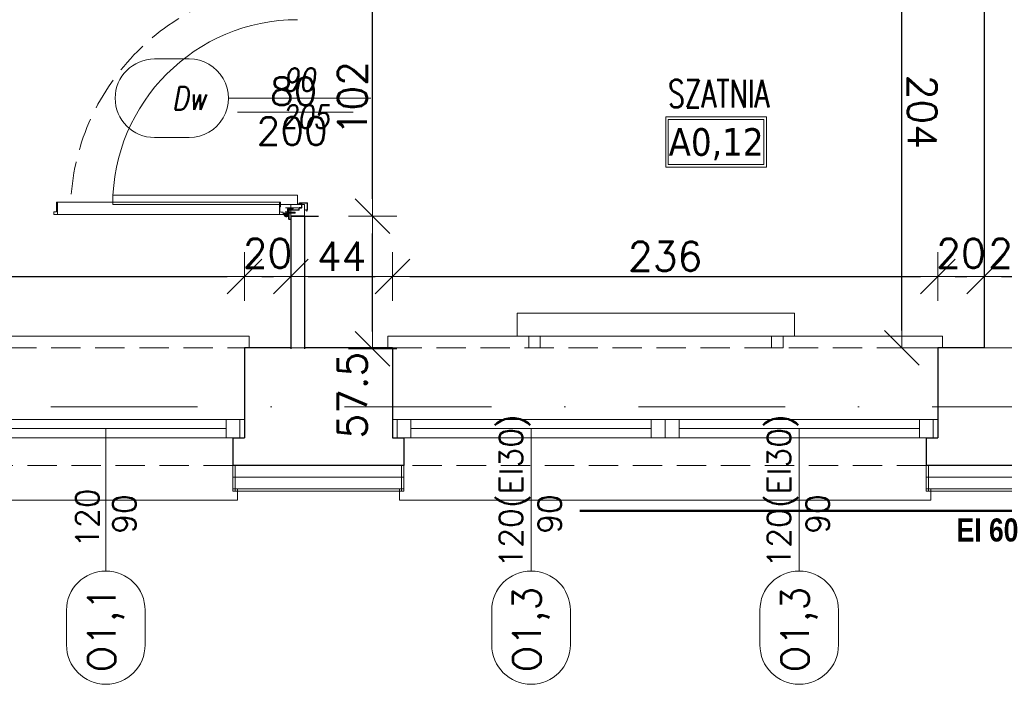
# Model space of a CAD drawing. Header units: millimetres. Extents: x 23192 to 177760, y -399809 to -79279.
# Tile 88 of 256: x 49388 to 49814, y -195729 to -195433. Entities that reach past the tile are written whole.
import ezdxf
from ezdxf.enums import TextEntityAlignment as Align

# ---------------------------------------------------------------- set-up
doc = ezdxf.new("R2010")
doc.units = ezdxf.units.MM
for name, pattern in [('2_3', [1, 0.5, -0.5]), ('CENTER', [0.6, 0.375, -0.075, 0.075, -0.075]), ('DASHDOT', [25.4, 12.7, -6.35, 0, -6.35]), ('HIDDEN', [9.525, 6.35, -3.175]), ('Hidden Line', [391.222223, 282.222223, -109])]:
    doc.linetypes.add(name, pattern=pattern)
doc.layers.get('0').update_dxf_attribs({"lineweight": 0})
for name, color, linetype, lineweight in [('! WYPOSAŻENIE', 252, 'Continuous', 5), ('!! 0_ Istn-okna', 6, 'Continuous', 13), ('!! 0_ Istn-sciany', 3, 'Continuous', 30), ('!! 0_ Istn-widok', 1, 'Continuous', 15), ('!! 0_Istn-cienka', 4, 'Continuous', 9), ('!! 0_Opis_okna', 8, 'Continuous', 15), ('!! 0_Opis_pom', 9, 'Continuous', 13), ('!! 1  WYDZIELENIE PPOŻ', 252, 'Continuous', 0), ('!! 1_ tynk zewn  - nowy', 21, 'Continuous', 20), ('!! 2_ remont Ocieplenie', 4, 'ZIGZAG', 5), ('!! 2_Drzwi - nowe remont', 33, 'Continuous', 9), ('!! 2_drzwi opis', 151, 'Continuous', 9), ('!! wymiary osi', 250, 'Continuous', 9), ('0-osie-liniA', 14, 'DASHDOT', 5)]:
    doc.layers.add(name, color=color, linetype=linetype, lineweight=lineweight)
doc.layers.add('!! 0_Istn-grzejniki', color=7, linetype='Continuous', lineweight=0, plot=False)
doc.layers.add('!! 2_WYBURZENIA DO REMONTU', color=7, linetype='Continuous', lineweight=0, true_color=0x4d4d4d, plot=False)
doc.styles.add('50', font='ROMANS.shx', dxfattribs={"width": 0.8, "height": 10})
doc.styles.add('ARCHETYP', font='romans.shx', dxfattribs={"height": 15})
doc.styles.add('ARIAL', font='tahoma.ttf')
doc.styles.add('STYLE7', font='ARIALNB.TTF')
doc.styles.add('TXT', font='simplex.shx')
doc.linetypes.add('ZIGZAG', pattern='A,0.00254,-5.08,[131,ltypeshp.shx,S=5.08,R=0,X=-5.08,Y=0],-10.16,[131,ltypeshp.shx,S=5.08,R=180,X=5.08,Y=0],-5.08', length=20.32254)
doc.dimstyles.new('DIM50', dxfattribs={"dimscale": 5, "dimtxt": 2.5, "dimasz": 1.5, "dimexe": 0, "dimexo": 0, "dimgap": 0.5, "dimtad": 1, "dimdec": 4, "dimrnd": 0.5, "dimdsep": 46, "dimtxsty": 'TXT', "dimblk1": 'TICK1', "dimblk2": 'TICK1', "dimsah": 1, "dimcen": 0, "dimse1": 1, "dimse2": 1, "dimclrd": 1, "dimclre": 7, "dimclrt": 9, "dimadec": 0, "dimazin": 0, "dimtfac": 1, "dimtdec": 4, "dimtmove": 2, "dimatfit": 3, "dimldrblk": 'TICK1', "dimfxl": 1, "dimtolj": 1, "dimarcsym": 0})

# ---------------------------------------------------------------- blocks, each defined once
blk = doc.blocks.new('BLOK OSI')
at = {"layer": '0-osie-liniA', "ltscale": 5}
blk.add_lwpolyline([(48639.33021, -195663.0883), (55424.2848, -195663.0883)], dxfattribs=at)
blk = doc.blocks.new('zaw-dr-90-p')
at = {"color": 2, "linetype": 'CENTER', "ltscale": 0.2}
for p, q in [((12, 0), (-12, 0)), ((0, 12), (0, -12)), ((24.5, 24), (31, 24)), ((24.5, 19), (31, 19))]:
    blk.add_line(p, q, dxfattribs=at)
at = {"ltscale": 0.2}
for p, q in [((10, 12), (6.5, 12)), ((10, 0), (10, 6.5))]:
    blk.add_line(p, q, dxfattribs=at)
blk.add_lwpolyline([(0, 6.5), (23.5, 6.5, 0.414214), (28, 11), (28, 31), (24.5, 31), (24.5, 11, -0.414214), (23.5, 10), (0, 10, 4.561698), (7.6, 6.5), (4.9, 4.2)], format="xyb", dxfattribs=at)
blk.add_lwpolyline([(-0.2, -0.2), (-2.5, -0.2), (-2.5, 0.2), (-0.2, 0.2), (-0.2, 2.5), (0.2, 2.5), (0.2, 0.2), (2.8, 0.2), (2.8, -0.2), (0.2, -0.2), (0.2, -2.8), (-0.2, -2.8)], close=True)
blk.add_lwpolyline([(10, 10), (10, 39), (6.5, 39), (6.5, 10)], dxfattribs=at)
blk.add_circle((0, 0), 6.5, dxfattribs=at)
blk = doc.blocks.new('drzwi 90- sc 12')
for p, q in [((-13616.12, 20410.26), (-13616.12, 20411.46)), ((-13616.12, 20411.46), (-13615.02, 20411.46)), ((-13614.92, 20411.36), (-13614.92, 20313.77)), ((-13620.32, 20410.16), (-13620.32, 20313.77)), ((-13614.92, 20409.86), (-13620.32, 20409.86)), ((-13616.12, 20410.26), (-13620.22, 20410.26)), ((-13616.12, 20410.26), (-13620, 20410.26)), ((-13618.17, 20410.26), (-13616.22, 20410.26)), ((-13618.17, 20410.26), (-13616.22, 20410.26)), ((-13620.32, 20313.47), (-13620.32, 20317.97)), ((-13614.92, 20312.27), (-13614.92, 20317.97)), ((-13614.92, 20313.77), (-13620.32, 20313.77)), ((-13618.22, 20313.37), (-13620.22, 20313.37)), ((-13618.22, 20313.67), (-13618.22, 20313.37)), ((-13618.22, 20313.67), (-13616.42, 20313.67)), ((-13615.92, 20313.17), (-13615.92, 20312.17)), ((-13715.57, 20308.32), (-13715.57, 20308.56)), ((-13715.57, 20307.69), (-13715.57, 20308.56)), ((-13715.57, 20307.82), (-13715.57, 20308.56)), ((-13617.77, 20311.12), (-13617.77, 20305.72)), ((-13617.77, 20311.12), (-13617.77, 20305.72)), ((-13616.17, 20309.92), (-13617.37, 20309.92)), ((-13616.17, 20309.92), (-13616.17, 20311.02)), ((-13615.92, 20312.17), (-13615.02, 20312.17)), ((-13715.57, 20307.72), (-13715.37, 20307.72)), ((-13715.77, 20301.96), (-13716.27, 20301.96)), ((-13616.77, 20301.96), (-13616.27, 20301.96))]:
    blk.add_line(p, q)
for points in [[(-13665.27, 20284.96), (-13665.27, 20325.83)], [(-13615.57, 20309.64), (-13615.32, 20309.64), (-13615.32, 20309.82), (-13616.32, 20309.82), (-13616.32, 20309.64), (-13615.92, 20309.64)]]:
    blk.add_lwpolyline(points)
at = {"lineweight": 30}
for points in [[(-13716.27, 20308.92), (-13721.27, 20308.92)], [(-13716.27, 20308.92), (-13716.27, 20296.92)], [(-13614.27, 20308.92), (-13609.27, 20308.92)], [(-13614.27, 20308.92), (-13614.27, 20296.92)]]:
    blk.add_lwpolyline(points, dxfattribs=at)
at = {"ltscale": 0.2}
for points in [[(-13715.57, 20307.51), (-13715.57, 20309.48, 0.414214), (-13715.91, 20309.82), (-13719.43, 20309.82, 0.414214), (-13719.77, 20309.48), (-13719.77, 20308.92), (-13719.59, 20308.92), (-13719.59, 20309.48, -0.414214), (-13719.43, 20309.64), (-13716.97, 20309.64)], [(-13716.97, 20309.64), (-13715.91, 20309.64, -0.414214), (-13715.75, 20309.48), (-13715.75, 20307.51)], [(-13615.92, 20309.64), (-13616.63, 20309.64, 0.414214), (-13616.79, 20309.48), (-13616.79, 20305.58, -0.414214), (-13617.13, 20305.24), (-13617.58, 20305.24, 0.414214), (-13617.74, 20305.08), (-13617.74, 20304.48, -0.414214), (-13618.08, 20304.14), (-13619.26, 20304.14, -0.414214), (-13619.6, 20304.48), (-13619.6, 20305.15, 1), (-13619.79, 20305.15), (-13619.79, 20301.96, 0.414214), (-13619.63, 20301.8), (-13617.11, 20301.8, 0.414214), (-13616.95, 20301.96), (-13616.95, 20302.52), (-13616.77, 20302.52), (-13616.77, 20301.96, -0.414214), (-13617.11, 20301.62), (-13619.63, 20301.62, -0.414214), (-13619.97, 20301.96), (-13619.97, 20305.15, -1), (-13619.42, 20305.15), (-13619.42, 20304.48, 0.414214), (-13619.26, 20304.32), (-13618.08, 20304.32, 0.414214), (-13617.92, 20304.48), (-13617.92, 20305.08, -0.414214), (-13617.58, 20305.42), (-13617.13, 20305.42, 0.414214), (-13616.97, 20305.58), (-13616.97, 20309.48, -0.414214), (-13616.63, 20309.82), (-13613.11, 20309.82, -0.414214), (-13612.77, 20309.48), (-13612.77, 20308.92), (-13612.95, 20308.92), (-13612.95, 20309.48, 0.414214), (-13613.11, 20309.64), (-13615.57, 20309.64)], [(-13715.75, 20307.76), (-13715.75, 20305.58, 0.414214), (-13715.41, 20305.24), (-13714.96, 20305.24, -0.414214), (-13714.8, 20305.08), (-13714.8, 20304.48, 0.414214), (-13714.46, 20304.14), (-13713.28, 20304.14, 0.414214), (-13712.94, 20304.48), (-13712.94, 20305.15, -1), (-13712.75, 20305.15), (-13712.75, 20301.96, -0.414214), (-13712.91, 20301.8), (-13715.43, 20301.8, -0.414214), (-13715.59, 20301.96), (-13715.59, 20302.52), (-13715.77, 20302.52), (-13715.77, 20301.96, 0.414214), (-13715.43, 20301.62), (-13712.91, 20301.62, 0.414214), (-13712.57, 20301.96), (-13712.57, 20305.15, 1), (-13713.12, 20305.15), (-13713.12, 20304.48, -0.414214), (-13713.28, 20304.32), (-13714.46, 20304.32, -0.414214), (-13714.62, 20304.48), (-13714.62, 20305.08, 0.414214), (-13714.96, 20305.42), (-13715.41, 20305.42, -0.414214), (-13715.57, 20305.58), (-13715.57, 20307.64)]]:
    blk.add_lwpolyline(points, format="xyb", dxfattribs=at)
blk.add_lwpolyline([(-13616.79, 20308.82), (-13616.97, 20308.82), (-13616.97, 20307.42), (-13616.79, 20307.42)], close=True)
for centre, radius, start, end in [((-13615.02, 20411.36), 0.1, 0, 90), ((-13620.22, 20410.16), 0.1, 90, 180), ((-13620.22, 20313.47), 0.1, 180, 270), ((-13616.42, 20313.17), 0.5, 0, 90), ((-13616.27, 20311.02), 0.1, 0, 90), ((-13615.02, 20312.27), 0.1, 270, 0)]:
    blk.add_arc(centre, radius, start, end)
at = {"linetype": 'Hidden Line', "lineweight": 9, "ltscale": 0.05}
blk.add_arc((-13615.5, 20305.14), 99.12, 94.8005, 177.6944, dxfattribs=at)
at = {"xscale": 0.09999999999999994, "yscale": 0.09999999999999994, "zscale": 0.09999999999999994, "rotation": 180.0000000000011}
blk.add_blockref('zaw-dr-90-p', (-13614.92, 20310.92), dxfattribs=at)
blk = doc.blocks.new('1_ok-opis')
blk.add_line((0, 111.61), (0, 50))
for points in [[(-17, 128.61), (-17, 143.61)], [(17, 128.61), (17, 143.61)]]:
    blk.add_lwpolyline(points)
for centre, start, end in [((0, 143.61), 0, 180), ((0, 128.61), 180, 0)]:
    blk.add_arc(centre, 17, start, end)
at = {"style": 'ARCHETYP'}
for tag, height, rotation, p in [('NR', 12, 90, (0, 136.9)), ('NR', 12, 270, (0, 136.9)), ('SZEROKOŚĆ', 10, 90, (-8, 78.29)), ('WYSOKOŚĆ', 10, 270, (-8, 78.29)), ('SZEROKOŚĆ', 10, 270, (8, 78.29)), ('WYSOKOŚĆ', 10, 90, (8, 78.29))]:
    blk.add_attdef(tag, text='', height=height, rotation=rotation, dxfattribs=at).set_placement(p, align=Align.MIDDLE)
blk = doc.blocks.new('TICK1')
at = {"color": 0}
for p, q in [((0, -1.4), (0, 1.4)), ((0, 0), (-1, 0))]:
    blk.add_line(p, q, dxfattribs=at)
at = {"color": 2}
blk.add_line((-1, -1), (1, 1), dxfattribs=at)
blk = doc.blocks.new('*D2289')
at = {"layer": '!! wymiary osi', "color": 1, "lineweight": -2, "transparency": 16777216}
blk.add_line((50097.21, -194587.79), (49231.21, -194587.79), dxfattribs=at)
at = {"layer": 'DEFPOINTS', "color": 0, "transparency": 16777216}
for p in [(49223.71, -194587.79), (50104.71, -194639.09), (49223.71, -195576.34)]:
    blk.add_point(p, dxfattribs=at)
at = {"layer": '!! wymiary osi', "color": 1, "lineweight": -2, "transparency": 16777216, "xscale": 7.5, "yscale": 7.5, "zscale": 7.5, "rotation": 180}
blk.add_blockref('TICK1', (49223.71, -194587.79), dxfattribs=at)
at = {"layer": '!! wymiary osi', "color": 1, "lineweight": -2, "transparency": 16777216, "xscale": 7.5, "yscale": 7.5, "zscale": 7.5}
blk.add_blockref('TICK1', (50104.71, -194587.79), dxfattribs=at)
at = {"layer": '!! wymiary osi', "color": 9, "transparency": 16777216, "insert": (49664.21, -194579.04), "char_height": 12.5, "attachment_point": 5, "style": 'TXT'}
blk.add_mtext('\\A1;881', dxfattribs=at)
blk = doc.blocks.new('*D2307')
at = {"layer": '!! wymiary osi', "color": 1, "lineweight": -2, "transparency": 16777216}
blk.add_line((48888.21, -195854.74), (51948.21, -195854.74), dxfattribs=at)
at = {"layer": 'DEFPOINTS', "color": 0, "transparency": 16777216}
for p in [(48880.71, -195636.59), (51955.71, -195636.59), (51955.71, -195854.74)]:
    blk.add_point(p, dxfattribs=at)
at = {"layer": '!! wymiary osi', "color": 1, "lineweight": -2, "transparency": 16777216, "xscale": 7.5, "yscale": 7.5, "zscale": 7.5, "rotation": 180}
blk.add_blockref('TICK1', (48880.71, -195854.74), dxfattribs=at)
at = {"layer": '!! wymiary osi', "color": 1, "lineweight": -2, "transparency": 16777216, "xscale": 7.5, "yscale": 7.5, "zscale": 7.5}
blk.add_blockref('TICK1', (51955.71, -195854.74), dxfattribs=at)
at = {"layer": '!! wymiary osi', "color": 9, "transparency": 16777216, "insert": (50418.21, -195845.99), "char_height": 12.5, "attachment_point": 5, "style": 'TXT'}
blk.add_mtext('\\A1;3075', dxfattribs=at)
blk = doc.blocks.new('*D2315')
at = {"layer": '!! wymiary osi', "color": 1, "lineweight": -2, "transparency": 16777216}
blk.add_line((49237.21, -195825.86), (49498.21, -195825.86), dxfattribs=at)
at = {"layer": 'DEFPOINTS', "color": 0, "transparency": 16777216}
for p in [(49229.71, -195574.59), (49505.71, -195575.09), (49505.71, -195825.86)]:
    blk.add_point(p, dxfattribs=at)
at = {"layer": '!! wymiary osi', "color": 1, "lineweight": -2, "transparency": 16777216, "xscale": 7.5, "yscale": 7.5, "zscale": 7.5, "rotation": 180}
blk.add_blockref('TICK1', (49229.71, -195825.86), dxfattribs=at)
at = {"layer": '!! wymiary osi', "color": 1, "lineweight": -2, "transparency": 16777216, "xscale": 7.5, "yscale": 7.5, "zscale": 7.5}
blk.add_blockref('TICK1', (49505.71, -195825.86), dxfattribs=at)
at = {"layer": '!! wymiary osi', "color": 9, "transparency": 16777216, "insert": (49367.71, -195817.11), "char_height": 12.5, "attachment_point": 5, "style": 'TXT'}
blk.add_mtext('\\A1;276', dxfattribs=at)
blk = doc.blocks.new('*D2316')
at = {"layer": '!! wymiary osi', "color": 1, "lineweight": -2, "transparency": 16777216}
for p, q in [((49498.21, -195825.86), (49490.71, -195825.86)), ((49505.71, -195825.86), (49511.71, -195825.86)), ((49519.21, -195825.86), (49526.71, -195825.86))]:
    blk.add_line(p, q, dxfattribs=at)
at = {"layer": 'DEFPOINTS', "color": 0, "transparency": 16777216}
for p in [(49505.71, -195575.09), (49511.71, -195575.09), (49511.71, -195825.86)]:
    blk.add_point(p, dxfattribs=at)
at = {"layer": '!! wymiary osi', "color": 1, "lineweight": -2, "transparency": 16777216, "xscale": 7.5, "yscale": 7.5, "zscale": 7.5}
blk.add_blockref('TICK1', (49505.71, -195825.86), dxfattribs=at)
at = {"layer": '!! wymiary osi', "color": 1, "lineweight": -2, "transparency": 16777216, "xscale": 7.5, "yscale": 7.5, "zscale": 7.5, "rotation": 180}
blk.add_blockref('TICK1', (49511.71, -195825.86), dxfattribs=at)
at = {"layer": '!! wymiary osi', "color": 9, "transparency": 16777216, "insert": (49508.71, -195848.36), "char_height": 12.5, "attachment_point": 5, "style": 'TXT'}
blk.add_mtext('\\A1;6', dxfattribs=at)
blk = doc.blocks.new('*D2317')
at = {"layer": '!! wymiary osi', "color": 1, "lineweight": -2, "transparency": 16777216}
blk.add_line((49519.21, -195825.86), (49798.21, -195825.86), dxfattribs=at)
at = {"layer": 'DEFPOINTS', "color": 0, "transparency": 16777216}
for p in [(49511.71, -195575.09), (49805.71, -195574.59), (49805.71, -195825.86)]:
    blk.add_point(p, dxfattribs=at)
at = {"layer": '!! wymiary osi', "color": 1, "lineweight": -2, "transparency": 16777216, "xscale": 7.5, "yscale": 7.5, "zscale": 7.5, "rotation": 180}
blk.add_blockref('TICK1', (49511.71, -195825.86), dxfattribs=at)
at = {"layer": '!! wymiary osi', "color": 1, "lineweight": -2, "transparency": 16777216, "xscale": 7.5, "yscale": 7.5, "zscale": 7.5}
blk.add_blockref('TICK1', (49805.71, -195825.86), dxfattribs=at)
at = {"layer": '!! wymiary osi', "color": 9, "transparency": 16777216, "insert": (49658.71, -195817.11), "char_height": 12.5, "attachment_point": 5, "style": 'TXT'}
blk.add_mtext('\\A1;294', dxfattribs=at)
blk = doc.blocks.new('*D2318')
at = {"layer": '!! wymiary osi', "color": 1, "lineweight": -2, "transparency": 16777216}
blk.add_line((49813.21, -195825.86), (49823.21, -195825.86), dxfattribs=at)
at = {"layer": 'DEFPOINTS', "color": 0, "transparency": 16777216}
for p in [(49805.71, -195574.59), (49830.71, -195574.59), (49830.71, -195825.86)]:
    blk.add_point(p, dxfattribs=at)
at = {"layer": '!! wymiary osi', "color": 1, "lineweight": -2, "transparency": 16777216, "xscale": 7.5, "yscale": 7.5, "zscale": 7.5, "rotation": 180}
blk.add_blockref('TICK1', (49805.71, -195825.86), dxfattribs=at)
at = {"layer": '!! wymiary osi', "color": 1, "lineweight": -2, "transparency": 16777216, "xscale": 7.5, "yscale": 7.5, "zscale": 7.5}
blk.add_blockref('TICK1', (49830.71, -195825.86), dxfattribs=at)
at = {"layer": '!! wymiary osi', "color": 9, "transparency": 16777216, "insert": (49818.21, -195848.36), "char_height": 12.5, "attachment_point": 5, "style": 'TXT'}
blk.add_mtext('\\A1;25', dxfattribs=at)
blk = doc.blocks.new('*D2329')
at = {"layer": '!! wymiary osi', "color": 1, "lineweight": -2, "transparency": 16777216}
blk.add_line((49541.15, -195567.59), (49541.15, -195525.09), dxfattribs=at)
at = {"layer": 'DEFPOINTS', "color": 0, "transparency": 16777216}
for p in [(49511.71, -195517.59), (49541.15, -195517.59), (49511.71, -195575.09)]:
    blk.add_point(p, dxfattribs=at)
at = {"layer": '!! wymiary osi', "color": 1, "lineweight": -2, "transparency": 16777216, "xscale": 7.5, "yscale": 7.5, "zscale": 7.5}
for p, rotation in [((49541.15, -195517.59), 90), ((49541.15, -195575.09), 270)]:
    blk.add_blockref('TICK1', p, dxfattribs=dict(at, rotation=rotation))
at = {"layer": '!! wymiary osi', "color": 9, "transparency": 16777216, "insert": (49532.4, -195595.09), "char_height": 12.5, "attachment_point": 5, "rotation": 90, "style": 'TXT'}
blk.add_mtext('\\A1;57.5', dxfattribs=at)
blk = doc.blocks.new('*D2330')
at = {"layer": '!! wymiary osi', "color": 1, "lineweight": -2, "transparency": 16777216}
blk.add_line((49541.15, -195510.09), (49541.15, -195423.09), dxfattribs=at)
at = {"layer": 'DEFPOINTS', "color": 0, "transparency": 16777216}
for p in [(49511.71, -195415.59), (49541.15, -195415.59), (49511.71, -195517.59)]:
    blk.add_point(p, dxfattribs=at)
at = {"layer": '!! wymiary osi', "color": 1, "lineweight": -2, "transparency": 16777216, "xscale": 7.5, "yscale": 7.5, "zscale": 7.5}
for p, rotation in [((49541.15, -195415.59), 90), ((49541.15, -195517.59), 270)]:
    blk.add_blockref('TICK1', p, dxfattribs=dict(at, rotation=rotation))
at = {"layer": '!! wymiary osi', "color": 9, "transparency": 16777216, "insert": (49532.4, -195466.59), "char_height": 12.5, "attachment_point": 5, "rotation": 90, "style": 'TXT'}
blk.add_mtext('\\A1;102', dxfattribs=at)
blk = doc.blocks.new('*D2350')
at = {"layer": '!! wymiary osi', "color": 1, "lineweight": -2, "transparency": 16777216}
blk.add_line((49257.21, -195543.73), (49478.21, -195543.73), dxfattribs=at)
at = {"layer": 'DEFPOINTS', "color": 0, "transparency": 16777216}
for p in [(49485.71, -195543.73), (49249.71, -195604.59), (49485.71, -195604.59)]:
    blk.add_point(p, dxfattribs=at)
at = {"layer": '!! wymiary osi', "color": 1, "lineweight": -2, "transparency": 16777216, "xscale": 7.5, "yscale": 7.5, "zscale": 7.5, "rotation": 180}
blk.add_blockref('TICK1', (49249.71, -195543.73), dxfattribs=at)
at = {"layer": '!! wymiary osi', "color": 1, "lineweight": -2, "transparency": 16777216, "xscale": 7.5, "yscale": 7.5, "zscale": 7.5}
blk.add_blockref('TICK1', (49485.71, -195543.73), dxfattribs=at)
at = {"layer": '!! wymiary osi', "color": 9, "transparency": 16777216, "insert": (49367.71, -195534.98), "char_height": 12.5, "attachment_point": 5, "style": 'TXT'}
blk.add_mtext('\\A1;236', dxfattribs=at)
blk = doc.blocks.new('*D2351')
at = {"layer": '!! wymiary osi', "color": 1, "lineweight": -2, "transparency": 16777216}
blk.add_line((49493.21, -195543.73), (49498.21, -195543.73), dxfattribs=at)
at = {"layer": 'DEFPOINTS', "color": 0, "transparency": 16777216}
for p in [(49505.71, -195543.73), (49485.71, -195604.59), (49505.71, -195604.59)]:
    blk.add_point(p, dxfattribs=at)
at = {"layer": '!! wymiary osi', "color": 1, "lineweight": -2, "transparency": 16777216, "xscale": 7.5, "yscale": 7.5, "zscale": 7.5, "rotation": 180}
blk.add_blockref('TICK1', (49485.71, -195543.73), dxfattribs=at)
at = {"layer": '!! wymiary osi', "color": 1, "lineweight": -2, "transparency": 16777216, "xscale": 7.5, "yscale": 7.5, "zscale": 7.5}
blk.add_blockref('TICK1', (49505.71, -195543.73), dxfattribs=at)
at = {"layer": '!! wymiary osi', "color": 9, "transparency": 16777216, "insert": (49495.71, -195533.73), "char_height": 12.5, "attachment_point": 5, "style": 'TXT'}
blk.add_mtext('\\A1;20', dxfattribs=at)
blk = doc.blocks.new('*D2352')
at = {"layer": '!! wymiary osi', "color": 1, "lineweight": -2, "transparency": 16777216}
blk.add_line((49513.21, -195543.73), (49542.21, -195543.73), dxfattribs=at)
at = {"layer": 'DEFPOINTS', "color": 0, "transparency": 16777216}
for p in [(49549.71, -195543.73), (49505.71, -195604.59), (49549.71, -195604.59)]:
    blk.add_point(p, dxfattribs=at)
at = {"layer": '!! wymiary osi', "color": 1, "lineweight": -2, "transparency": 16777216, "xscale": 7.5, "yscale": 7.5, "zscale": 7.5, "rotation": 180}
blk.add_blockref('TICK1', (49505.71, -195543.73), dxfattribs=at)
at = {"layer": '!! wymiary osi', "color": 1, "lineweight": -2, "transparency": 16777216, "xscale": 7.5, "yscale": 7.5, "zscale": 7.5}
blk.add_blockref('TICK1', (49549.71, -195543.73), dxfattribs=at)
at = {"layer": '!! wymiary osi', "color": 9, "transparency": 16777216, "insert": (49527.71, -195534.98), "char_height": 12.5, "attachment_point": 5, "style": 'TXT'}
blk.add_mtext('\\A1;44', dxfattribs=at)
blk = doc.blocks.new('*D2353')
at = {"layer": '!! wymiary osi', "color": 1, "lineweight": -2, "transparency": 16777216}
blk.add_line((49557.21, -195543.73), (49778.21, -195543.73), dxfattribs=at)
at = {"layer": 'DEFPOINTS', "color": 0, "transparency": 16777216}
for p in [(49785.71, -195543.73), (49549.71, -195604.59), (49785.71, -195604.59)]:
    blk.add_point(p, dxfattribs=at)
at = {"layer": '!! wymiary osi', "color": 1, "lineweight": -2, "transparency": 16777216, "xscale": 7.5, "yscale": 7.5, "zscale": 7.5, "rotation": 180}
blk.add_blockref('TICK1', (49549.71, -195543.73), dxfattribs=at)
at = {"layer": '!! wymiary osi', "color": 1, "lineweight": -2, "transparency": 16777216, "xscale": 7.5, "yscale": 7.5, "zscale": 7.5}
blk.add_blockref('TICK1', (49785.71, -195543.73), dxfattribs=at)
at = {"layer": '!! wymiary osi', "color": 9, "transparency": 16777216, "insert": (49667.71, -195534.98), "char_height": 12.5, "attachment_point": 5, "style": 'TXT'}
blk.add_mtext('\\A1;236', dxfattribs=at)
blk = doc.blocks.new('*D2354')
at = {"layer": '!! wymiary osi', "color": 1, "lineweight": -2, "transparency": 16777216}
blk.add_line((49793.21, -195543.73), (49798.21, -195543.73), dxfattribs=at)
at = {"layer": 'DEFPOINTS', "color": 0, "transparency": 16777216}
for p in [(49805.71, -195543.73), (49785.71, -195604.59), (49805.71, -195604.59)]:
    blk.add_point(p, dxfattribs=at)
at = {"layer": '!! wymiary osi', "color": 1, "lineweight": -2, "transparency": 16777216, "xscale": 7.5, "yscale": 7.5, "zscale": 7.5, "rotation": 180}
blk.add_blockref('TICK1', (49785.71, -195543.73), dxfattribs=at)
at = {"layer": '!! wymiary osi', "color": 1, "lineweight": -2, "transparency": 16777216, "xscale": 7.5, "yscale": 7.5, "zscale": 7.5}
blk.add_blockref('TICK1', (49805.71, -195543.73), dxfattribs=at)
at = {"layer": '!! wymiary osi', "color": 9, "transparency": 16777216, "insert": (49795.71, -195533.73), "char_height": 12.5, "attachment_point": 5, "style": 'TXT'}
blk.add_mtext('\\A1;20', dxfattribs=at)
blk = doc.blocks.new('*D2355')
at = {"layer": '!! wymiary osi', "color": 1, "lineweight": -2, "transparency": 16777216}
blk.add_line((49813.21, -195543.73), (49823.21, -195543.73), dxfattribs=at)
at = {"layer": 'DEFPOINTS', "color": 0, "transparency": 16777216}
for p in [(49830.71, -195543.73), (49830.71, -195574.59), (49805.71, -195604.59)]:
    blk.add_point(p, dxfattribs=at)
at = {"layer": '!! wymiary osi', "color": 1, "lineweight": -2, "transparency": 16777216, "xscale": 7.5, "yscale": 7.5, "zscale": 7.5, "rotation": 180}
blk.add_blockref('TICK1', (49805.71, -195543.73), dxfattribs=at)
at = {"layer": '!! wymiary osi', "color": 1, "lineweight": -2, "transparency": 16777216, "xscale": 7.5, "yscale": 7.5, "zscale": 7.5}
blk.add_blockref('TICK1', (49830.71, -195543.73), dxfattribs=at)
at = {"layer": '!! wymiary osi', "color": 9, "transparency": 16777216, "insert": (49818.21, -195533.73), "char_height": 12.5, "attachment_point": 5, "style": 'TXT'}
blk.add_mtext('\\A1;25', dxfattribs=at)
blk = doc.blocks.new('*D4133')
at = {"layer": '!! wymiary osi', "color": 1, "lineweight": -2, "transparency": 16777216}
blk.add_line((49770.19, -195567.09), (49770.19, -195377.92), dxfattribs=at)
at = {"layer": 'DEFPOINTS', "color": 0, "transparency": 16777216}
for p in [(49770.19, -195370.42), (49805.71, -195370.42), (49805.71, -195574.59)]:
    blk.add_point(p, dxfattribs=at)
at = {"layer": '!! wymiary osi', "color": 1, "lineweight": -2, "transparency": 16777216, "xscale": 7.5, "yscale": 7.5, "zscale": 7.5}
for p, rotation in [((49770.19, -195370.42), 90), ((49770.19, -195574.59), 270)]:
    blk.add_blockref('TICK1', p, dxfattribs=dict(at, rotation=rotation))
at = {"layer": '!! wymiary osi', "color": 9, "transparency": 16777216, "insert": (49778.94, -195472.5), "char_height": 12.5, "attachment_point": 5, "rotation": 270, "style": 'TXT'}
blk.add_mtext('\\A1;204', dxfattribs=at)

msp = doc.modelspace()

# ---------------------------------------------------------------- linework, layer by layer
at = {"layer": '!! 0_ Istn-okna'}
for points in [[(49249.71142, -195605.5883), (49485.71142, -195605.5883)], [(49373.71142, -195609.5883), (49477.71142, -195609.5883)], [(49549.71142, -195605.5883), (49785.71142, -195605.5883)], [(49557.71142, -195609.5883), (49661.71142, -195609.5883)], [(49673.71142, -195609.5883), (49777.71142, -195609.5883)], [(49249.71142, -195613.5883), (49485.71142, -195613.5883)], [(49549.71142, -195613.5883), (49785.71142, -195613.5883)]]:
    msp.add_lwpolyline(points, dxfattribs=at)
for points in [[(49477.71142, -195613.5883), (49483.71142, -195613.5883), (49483.71142, -195605.5883), (49477.71142, -195605.5883)], [(49551.71142, -195613.5883), (49557.71142, -195613.5883), (49557.71142, -195605.5883), (49551.71142, -195605.5883)], [(49661.71142, -195613.5883), (49667.71142, -195613.5883), (49667.71142, -195605.5883), (49661.71142, -195605.5883)], [(49667.71142, -195613.5883), (49673.71142, -195613.5883), (49673.71142, -195605.5883), (49667.71142, -195605.5883)], [(49777.71142, -195613.5883), (49783.71142, -195613.5883), (49783.71142, -195605.5883), (49777.71142, -195605.5883)]]:
    msp.add_lwpolyline(points, close=True, dxfattribs=at)
at = {"layer": '!! 0_ Istn-sciany'}
msp.add_line((49805.71142, -195370.42164), (49805.71142, -195574.5883), dxfattribs=at)
for points in [[(49505.71142, -195517.5883), (49505.71142, -195575.0883)], [(49511.71142, -195517.5883), (49505.71142, -195517.5883)], [(49511.71142, -195517.5883), (49511.71142, -195575.0883)], [(49505.71142, -195574.5883), (49485.71142, -195574.5883)], [(49485.71142, -195574.5883), (49485.71142, -195613.5883)], [(49549.71142, -195574.5883), (49511.71142, -195574.5883)], [(49549.71142, -195574.5883), (49549.71142, -195613.5883)], [(49805.71142, -195574.5883), (49785.71142, -195574.5883)], [(49785.71142, -195574.5883), (49785.71142, -195613.5883)], [(49480.71142, -195613.5883), (49485.71142, -195613.5883)], [(49480.71142, -195613.5883), (49480.71142, -195625.5883)], [(49549.71142, -195613.5883), (49554.71142, -195613.5883)], [(49554.71142, -195613.5883), (49554.71142, -195625.5883)], [(49780.71142, -195613.5883), (49785.71142, -195613.5883)], [(49780.71142, -195613.5883), (49780.71142, -195625.5883)], [(49554.71142, -195625.5883), (49480.71142, -195625.5883)], [(49854.71142, -195625.5883), (49780.71142, -195625.5883)]]:
    msp.add_lwpolyline(points, dxfattribs=at)
at = {"layer": '!! 0_ Istn-widok'}
for points in [[(49247.71142, -195569.5883), (49487.71142, -195569.5883)], [(49487.71142, -195574.5883), (49487.71142, -195569.5883)], [(49547.71142, -195569.5883), (49787.71142, -195569.5883)], [(49547.71142, -195574.5883), (49547.71142, -195569.5883)], [(49787.71142, -195574.5883), (49787.71142, -195569.5883)], [(49511.71142, -195574.5883), (49505.71142, -195574.5883)], [(49805.71142, -195574.5883), (49830.71142, -195574.5883)], [(49482.71142, -195635.5883), (49482.71142, -195640.5883)], [(49552.71142, -195635.5883), (49552.71142, -195640.5883)], [(49782.71142, -195635.5883), (49782.71142, -195640.5883)], [(49482.71142, -195640.5883), (49252.71142, -195640.5883)], [(49782.71142, -195640.5883), (49552.71142, -195640.5883)]]:
    msp.add_lwpolyline(points, dxfattribs=at)
at = {"layer": '!! 0_Istn-cienka', "linetype": 'HIDDEN', "ltscale": 2}
for points in [[(49249.71142, -195574.5883), (49485.71142, -195574.5883)], [(49549.71142, -195574.5883), (49785.71142, -195574.5883)], [(49480.71142, -195625.5883), (49254.71142, -195625.5883)], [(49780.71142, -195625.5883), (49554.71142, -195625.5883)]]:
    msp.add_lwpolyline(points, dxfattribs=at)
at = {"layer": '!! 0_Istn-grzejniki'}
msp.add_lwpolyline([(49608.71142, -195574.5883), (49608.71142, -195569.5883), (49603.71142, -195569.5883), (49603.71142, -195559.5883), (49723.71142, -195559.5883), (49723.71142, -195569.5883), (49718.71142, -195569.5883), (49718.71142, -195574.5883), (49713.71142, -195574.5883), (49713.71142, -195569.5883), (49613.71142, -195569.5883), (49613.71142, -195574.5883)], close=True, dxfattribs=at)
at = {"layer": '!! 0_Opis_pom', "ltscale": 0.7}
for points in [[(49668.00592, -195496.38737), (49711.52592, -195496.38737), (49711.52592, -195474.62737), (49668.00592, -195474.62737)], [(49669.09392, -195495.29937), (49710.43792, -195495.29937), (49710.43792, -195475.71537), (49669.09392, -195475.71537)]]:
    msp.add_lwpolyline(points, close=True, dxfattribs=at)
at = {"layer": '!! 1  WYDZIELENIE PPOŻ', "color": 20, "linetype": '2_3', "ltscale": 10, "true_color": 0xf65c09, "const_width": 1}
msp.add_lwpolyline([(49830.71142, -195645.17639), (49630.71142, -195645.17639)], dxfattribs=at)
at = {"layer": '!! 1_ tynk zewn  - nowy'}
for points in [[(49480.71142, -195625.5883), (49480.71142, -195636.5883)], [(49481.71142, -195625.5883), (49481.71142, -195636.5883)], [(49553.71142, -195625.5883), (49553.71142, -195636.5883)], [(49554.71142, -195625.5883), (49554.71142, -195636.5883)], [(49780.71142, -195625.5883), (49780.71142, -195636.5883)], [(49781.71142, -195625.5883), (49781.71142, -195636.5883)], [(49554.71142, -195635.5883), (49480.71142, -195635.5883)], [(49554.71142, -195636.5883), (49480.71142, -195636.5883)], [(49854.71142, -195635.5883), (49780.71142, -195635.5883)], [(49854.71142, -195636.5883), (49780.71142, -195636.5883)]]:
    msp.add_lwpolyline(points, dxfattribs=at)
at = {"layer": '!! 2_ remont Ocieplenie', "linetype": 'ZIGZAG', "ltscale": 0.75}
for points in [[(49554.71142, -195630.5883), (49480.71142, -195630.5883)], [(49854.71142, -195630.5883), (49780.71142, -195630.5883)]]:
    msp.add_lwpolyline(points, dxfattribs=at)
at = {"layer": '!! 2_WYBURZENIA DO REMONTU'}
msp.add_lwpolyline([(49532.71142, -195472.5883), (49482.71142, -195472.5883)], dxfattribs=at)
for points in [[(49428.71142, -195508.5883), (49508.71142, -195508.5883), (49508.71142, -195512.5883), (49428.71142, -195512.5883)], [(49511.71142, -195512.5883), (49511.71142, -195517.5883), (49505.71142, -195517.5883), (49505.71142, -195512.5883)]]:
    msp.add_lwpolyline(points, close=True, dxfattribs=at)
msp.add_arc((49508.71142, -195512.5883), 80, 90, 180, dxfattribs=at)

# ---------------------------------------------------------------- block references
at = {"layer": '!! 0_Opis_okna'}
ref = msp.add_blockref('1_ok-opis', (49425.71142, -195559.5883), dxfattribs=dict(at, rotation=180))
ref.add_attrib('SZEROKOŚĆ', '120', dxfattribs={"layer": '0', "height": 10, "rotation": 90, "style": 'ARCHETYP'}).set_placement((49417.71142, -195648.30871), align=Align.MIDDLE)
ref.add_attrib('WYSOKOŚĆ', '90', dxfattribs={"layer": '0', "height": 10, "rotation": 90, "style": 'ARCHETYP'}).set_placement((49433.71142, -195646.53526), align=Align.MIDDLE)
ref.add_attrib('NR', 'O1,1', dxfattribs={"layer": '0', "height": 12, "rotation": 90, "style": 'ARCHETYP'}).set_placement((49425.71142, -195696.48975), align=Align.MIDDLE)
ref = msp.add_blockref('1_ok-opis', (49609.71142, -195559.5883), dxfattribs=dict(at, rotation=180))
ref.add_attrib('SZEROKOŚĆ', '120(EI30)', dxfattribs={"layer": '0', "height": 10, "rotation": 90, "style": 'ARCHETYP'}).set_placement((49601.71142, -195636.52526), align=Align.MIDDLE)
ref.add_attrib('WYSOKOŚĆ', '90', dxfattribs={"layer": '0', "height": 10, "rotation": 90, "style": 'ARCHETYP'}).set_placement((49617.71142, -195646.53526), align=Align.MIDDLE)
ref.add_attrib('NR', 'O1,3', dxfattribs={"layer": '0', "height": 12, "rotation": 90, "style": 'ARCHETYP'}).set_placement((49609.71142, -195696.48975), align=Align.MIDDLE)
ref = msp.add_blockref('1_ok-opis', (49725.71142, -195559.5883), dxfattribs=dict(at, rotation=180))
ref.add_attrib('SZEROKOŚĆ', '120(EI30)', dxfattribs={"layer": '0', "height": 10, "rotation": 90, "style": 'ARCHETYP'}).set_placement((49717.71142, -195636.52526), align=Align.MIDDLE)
ref.add_attrib('WYSOKOŚĆ', '90', dxfattribs={"layer": '0', "height": 10, "rotation": 90, "style": 'ARCHETYP'}).set_placement((49733.71142, -195646.53526), align=Align.MIDDLE)
ref.add_attrib('NR', 'O1,3', dxfattribs={"layer": '0', "height": 12, "rotation": 90, "style": 'ARCHETYP'}).set_placement((49725.71142, -195696.48975), align=Align.MIDDLE)
at = {"layer": '!! 2_Drzwi - nowe remont', "xscale": -1, "rotation": 90}
msp.add_blockref('drzwi 90- sc 12', (69814.63576, -209131.85801), dxfattribs=at)
at = {"layer": '!! 2_drzwi opis'}
ref = msp.add_blockref('1_ok-opis', (49590.37616, -195466.58834), dxfattribs=dict(at, rotation=90.00000361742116))
ref.add_attrib('WYSOKOŚĆ', '90 ', dxfattribs={"layer": '0', "height": 10, "rotation": 0.0000036, "style": '50', "oblique": 10, "width": 0.8}).set_placement((49512.08531, -195458.58834), align=Align.MIDDLE)
ref.add_attrib('SZEROKOŚĆ', '205', dxfattribs={"layer": '0', "height": 10, "rotation": 0.0000036, "style": '50', "oblique": 10, "width": 0.8}).set_placement((49512.08531, -195474.58834), align=Align.MIDDLE)
ref.add_attrib('NR', 'Dw', dxfattribs={"layer": '0', "height": 10, "rotation": 0.0000036, "style": '50', "oblique": 10, "width": 0.8}).set_placement((49461.76492, -195466.58835), align=Align.MIDDLE)
at = {"layer": '!! wymiary osi'}
msp.add_blockref('BLOK OSI', (0, 63), dxfattribs=at)

# ---------------------------------------------------------------- texts
at = {"layer": '! WYPOSAŻENIE', "color": 20, "true_color": 0xf65c09, "insert": (49793.8124, -195648.43656), "char_height": 10, "attachment_point": 1, "style": 'STYLE7'}
msp.add_mtext_dynamic_manual_height_columns('EI 60', width=58.1261145, gutter_width=75, heights=[0], dxfattribs=at)
at = {"layer": '!! 0_Opis_pom', "ltscale": 0.7, "style": 'TXT', "width": 0.7}
msp.add_text('SZATNIA', height=12, dxfattribs=at).set_placement((49690.88105, -195470.58106), align=Align.CENTER)
at = {"layer": '!! 0_Opis_pom', "ltscale": 0.7, "style": 'ARIAL'}
msp.add_attdef('A0,12', text='', height=11.968, dxfattribs=at).set_placement((49689.76592, -195485.50737), align=Align.MIDDLE_CENTER)
at = {"layer": '!! 2_WYBURZENIA DO REMONTU', "style": 'ARCHETYP'}
for s, p in [('80', (49496.68862, -195469.5883)), ('200', (49490.90735, -195486.73544))]:
    msp.add_text(s, height=12, rotation=360, dxfattribs=at).set_placement(p)

# ---------------------------------------------------------------- dimensions: what is measured, and where the dimension line sits
at = {"layer": '!! wymiary osi'}
for base, p1, p2, picture, middle in [((49223.71142, -194587.78872), (50104.71142, -194639.0883), (49223.71142, -195576.33887), '*D2289', (49664.21142, -194579.03872)), ((49485.71142, -195543.72628), (49249.71142, -195604.5883), (49485.71142, -195604.5883), '*D2350', (49367.71142, -195534.97628)), ((49505.71142, -195543.72628), (49485.71142, -195604.5883), (49505.71142, -195604.5883), '*D2351', (49495.71142, -195533.72628)), ((49549.71142, -195543.72628), (49505.71142, -195604.5883), (49549.71142, -195604.5883), '*D2352', (49527.71142, -195534.97628)), ((49785.71142, -195543.72628), (49549.71142, -195604.5883), (49785.71142, -195604.5883), '*D2353', (49667.71142, -195534.97628)), ((49805.71142, -195543.72628), (49785.71142, -195604.5883), (49805.71142, -195604.5883), '*D2354', (49795.71142, -195533.72628)), ((49830.71142, -195543.72628), (49805.71142, -195604.5883), (49830.71142, -195574.5883), '*D2355', (49818.21142, -195533.72628)), ((49505.71142, -195825.85653), (49229.71142, -195574.5883), (49505.71142, -195575.0883), '*D2315', (49367.71142, -195817.10653)), ((49511.71142, -195825.85653), (49505.71142, -195575.0883), (49511.71142, -195575.0883), '*D2316', (49508.71142, -195848.35653)), ((49805.71142, -195825.85653), (49511.71142, -195575.0883), (49805.71142, -195574.5883), '*D2317', (49658.71142, -195817.10653)), ((49830.71142, -195825.85653), (49805.71142, -195574.5883), (49830.71142, -195574.5883), '*D2318', (49818.21142, -195848.35653)), ((51955.71142, -195854.73717), (48880.71142, -195636.5883), (51955.71142, -195636.5883), '*D2307', (50418.21142, -195845.98717))]:
    dim = msp.add_linear_dim(base=base, p1=p1, p2=p2, dimstyle='DIM50', dxfattribs=at)
    dim.commit()
    dim.dimension.update_dxf_attribs({"geometry": picture, "text_midpoint": middle})
dim = msp.add_aligned_dim(p1=(49805.71142, -195574.5883), p2=(49805.71142, -195370.42164), distance=35.52528, dimstyle='DIM50', dxfattribs=at)
dim.commit()
dim.dimension.update_dxf_attribs({"geometry": '*D4133', "text_midpoint": (49778.93614, -195472.50497)})
dim = msp.add_linear_dim(base=(49541.15087, -195415.5883), p1=(49511.71142, -195517.5883), p2=(49511.71142, -195415.5883), angle=90, dimstyle='DIM50', dxfattribs=at)
dim.commit()
dim.dimension.update_dxf_attribs({"geometry": '*D2330', "text_midpoint": (49532.40087, -195466.5883)})
dim = msp.add_linear_dim(base=(49541.15087, -195517.5883), p1=(49511.71142, -195575.0883), p2=(49511.71142, -195517.5883), angle=90, dimstyle='DIM50', dxfattribs=at)
dim.commit()
dim.dimension.update_dxf_attribs({"geometry": '*D2329', "text_midpoint": (49532.40087, -195595.09417), "dimtype": 160})

doc.saveas('drawing.dxf')
